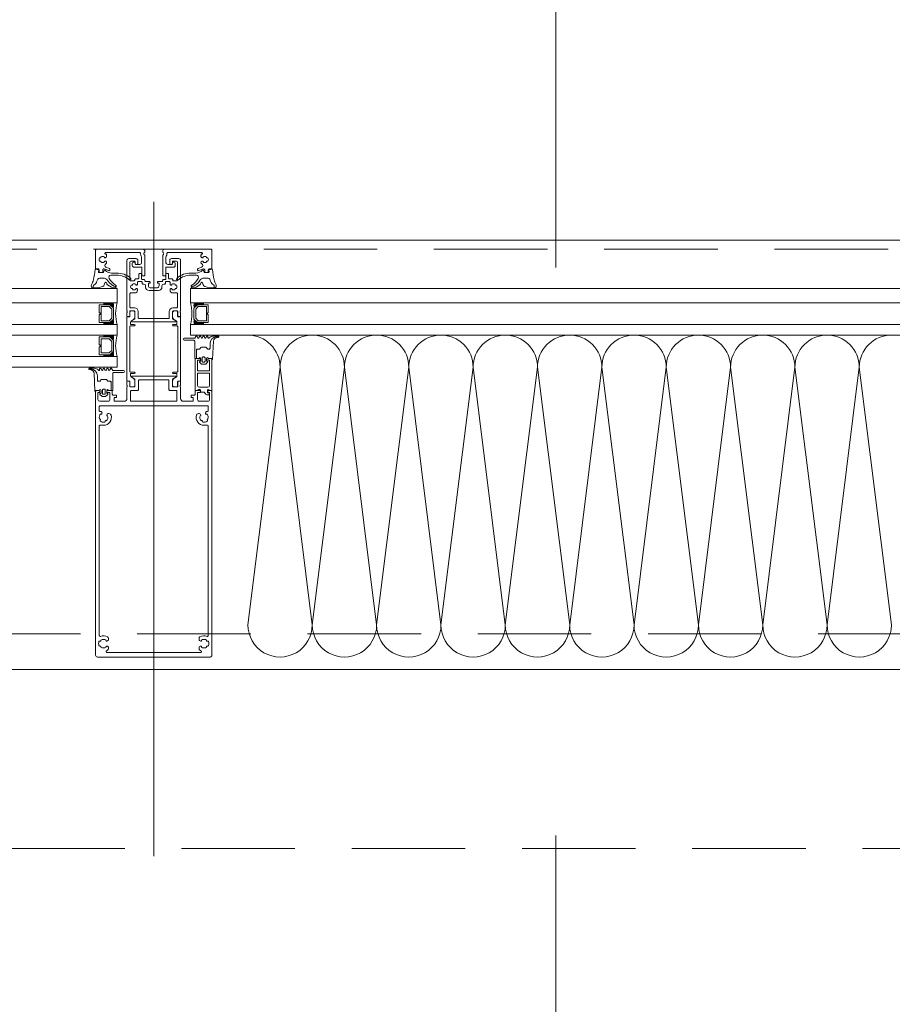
# Model space of a CAD drawing. Header units: millimetres. Extents: x 213386 to 506888, y 183055 to 450952.
# Tile 234 of 256: x 373477 to 373965, y 307545 to 308096. Entities that reach past the tile are written whole.
import ezdxf

# ---------------------------------------------------------------- set-up
doc = ezdxf.new("R2010")
doc.units = ezdxf.units.MM
doc.linetypes.add('ČERCHOVANÁ', pattern=[25.4, 12.7, -6.35, 0, -6.35])
doc.linetypes.add('ČÁRKOVANÁ', pattern=[19.05, 12.7, -6.35])
doc.layers.add('FASÁDA DETAILNÍ', color=255, linetype='Continuous', lineweight=0)
doc.layers.add('OSY', color=255, linetype='Continuous', lineweight=0)

# ---------------------------------------------------------------- blocks, each defined once
blk = doc.blocks.new('*U4002')
for points in [[(0, 0, 0.414243), (0.1, 0.1), (0, 0.9, -1.0001), (0.2, 0.9), (0.1, 0.1, 0.414228), (0.2, 0, 0.414228)], [(0.2, 0, 0.414243), (0.3, 0.1), (0.2, 0.9, -1.0001), (0.4, 0.9), (0.3, 0.1, 0.414228), (0.4, 0, 0.414228)], [(0.4, 0, 0.414243), (0.5, 0.1), (0.4, 0.9, -1.0001), (0.6, 0.9), (0.5, 0.1, 0.414228), (0.6, 0, 0.414228)], [(0.6, 0, 0.414243), (0.7, 0.1), (0.6, 0.9, -1.0001), (0.8, 0.9), (0.7, 0.1, 0.414228), (0.8, 0, 0.414228)], [(0.8, 0, 0.414243), (0.9, 0.1), (0.8, 0.9, -1.0001), (1, 0.9), (0.9, 0.1, 0.414228), (1, 0, 0.414228)], [(1, 0, 0.414243), (1.1, 0.1), (1, 0.9, -1.0001), (1.2, 0.9), (1.1, 0.1, 0.414228), (1.2, 0, 0.414228)], [(1.2, 0, 0.414243), (1.3, 0.1), (1.2, 0.9, -1.0001), (1.4, 0.9), (1.3, 0.1, 0.414228), (1.4, 0, 0.414228)], [(1.4, 0, 0.414243), (1.5, 0.1), (1.4, 0.9, -1.0001), (1.6, 0.9), (1.5, 0.1, 0.414228), (1.6, 0, 0.414228)], [(1.6, 0, 0.414243), (1.7, 0.1), (1.6, 0.9, -1.0001), (1.8, 0.9), (1.7, 0.1, 0.414228), (1.8, 0, 0.414228)], [(1.8, 0, 0.414243), (1.9, 0.1), (1.8001, 0.9, -1.0001), (2, 0.9), (1.9001, 0.1, 0.414228), (2, 0, 0.414228)]]:
    blk.add_lwpolyline(points, format="xyb")
blk = doc.blocks.new('nesystémový nástavec 18')
for p, q in [((-18, 6.8), (-18, 8.8)), ((-17.5, 9.3), (-15.36, 9.3)), ((-17, 6.3), (-17.5, 6.3)), ((-11, 8), (-17, 8)), ((-17, 8), (-17, 6.3)), ((-15.36, 9.3), (0, 9.3)), ((-11, 1.3), (-11, 8)), ((-2.8, 8), (-9.7, 8)), ((-9.7, 1.3), (-9.7, 8)), ((-1.8, 2.3), (-1.8, 7)), ((-0.5, 7.3), (-0.5, 6.8)), ((0, 9.3), (0, 7.8)), ((0, 6.3), (0.55, 6.3)), ((0.55, 6.3), (0.95, 5.9)), ((0.95, 5.9), (0.95, 4.8)), ((-18, 0.5), (-18, 1.8)), ((-17.5, 2.3), (-17, 2.3)), ((-1.8, 0), (-17.5, 0)), ((-17, 2.3), (-17, 1.3)), ((-17, 1.3), (-11, 1.3)), ((-9.7, 1.3), (-2.8, 1.3)), ((0, 0), (-1.8, 0)), ((-0.4, 2.23), (-0.5, 2.04)), ((-0.5, 2.04), (-0.5, 2)), ((1.2, 2.44), (0, 2.44)), ((0, 1.5), (0, 0)), ((0.95, 4.8), (0.95, 4.14)), ((0.95, 4.14), (1.2, 4.14)), ((1.2, 1.85), (1.2, 2.44)), ((1.4, 3.94), (1.4, 3.84)), ((1.6, 3.64), (1.6, 3.64)), ((1.8, 1.37), (1.7, 1.35)), ((2.25, 1.63), (1.8, 1.37)), ((2.4, 2.84), (2.4, 1.89))]:
    blk.add_line(p, q)
for centre, radius, start, end in [((-17.5, 8.8), 0.5, 90, 180), ((-17.5, 6.8), 0.5, 180.0012, 269.9988), ((-15.36, 9.8), 0.5, 270, 270.084), ((-2.8, 7), 1, 0, 90), ((0, 7.3), 0.5, 89.9955, 180.0071), ((0, 6.8), 0.5, 179.9949, 270.006), ((-17.5, 1.8), 0.5, 89.999, 180.0002), ((-17.5, 0.5), 0.5, 180, 270), ((-2.8, 2.3), 1, 270, 0), ((0, 2), 0.5, 179.9716, 270.0327), ((0, 1.94), 0.5, 89.9975, 144.0007), ((0.75, 4.8), 0.2, 359.9656, 0.0344), ((1.2, 3.94), 0.2, 359.9707, 90.0249), ((1.7, 1.85), 0.5, 179.9991, 270), ((1.6, 3.84), 0.2, 179.9737, 270.035), ((1.6, 2.84), 0.8, 0.0065, 89.9919), ((2.1, 1.89), 0.3, 299.9815, 0.0183)]:
    blk.add_arc(centre, radius, start, end)
blk = doc.blocks.new('433270')
blk.add_lwpolyline([(1, 0, 0.414364), (0, -1), (0, -1.4, 0.255924), (0.23, -1.83, -0.547723), (0.23, -3.17, 0.255924), (0, -3.6), (0, -14.6, 0.414214), (0.3, -14.9), (1.2, -14.9, 0.414214), (1.7, -14.4), (1.7, -10.3, -0.414214), (2, -10), (6, -10, 0.414248), (7, -9), (7, -7.7, 0.414179), (6.5, -7.2), (5.7, -7.2, 0.414232), (5.4, -7.5), (5.4, -8.2, -0.414198), (5.1, -8.5), (2.8, -8.5, -0.414204), (1.8, -7.5), (1.8, -4.49, -0.147432), (1.97, -3.94, 0.147461), (2.4, -2.5), (2.4, -2.3, -0.414214), (2.9, -1.8), (21.87, -1.8, -0.668178), (22.22, -2.65), (22.16, -2.72, 1), (21.59, -3.29), (21.52, -3.35, 0.198912), (21.38, -3.71), (21.38, -4.05, 0.414214), (22.08, -4.75), (22.38, -4.75, 0.576988), (22.64, -4.3, -0.311246), (24.56, -4.3, 0.576988), (24.82, -4.75), (25.3, -4.75, -0.260065), (25.3, -6.65), (24.82, -6.65, 0.576988), (24.56, -7.1, -0.311246), (22.64, -7.1, 0.576988), (22.38, -6.65), (22.08, -6.65, 0.414214), (21.38, -7.35), (21.38, -7.61, 0.267949), (21.63, -8.04), (21.89, -8.2, -0.637047), (21.73, -10), (19.83, -10.7, 0.315299), (19.5, -11.17), (19.5, -11.49, 0.520567), (20.17, -11.96), (22.83, -10.99, -0.520567), (23.5, -11.46), (23.5, -12.5, 0.414062), (24, -13), (25, -13, 0.414186), (25.5, -12.5), (25.5, -11.5, -0.414182), (26, -11), (27, -11, 0.414214), (27.5, -10.5), (27.5, -0.5, 0.414214), (27, 0), (1, 0)], format="xyb", close=True)
blk = doc.blocks.new('284325')
for points in [[(0.84, -5.23, -0.560316), (0.94, -4.73), (1.94, -4.36, 0.3153), (2.14, -4.08), (2.14, -1.89, 0.451558), (1.8, -1.59), (0.9, -1.7, -0.399586), (0.57, -1.46), (0.3, -0.07, -0.415977), (0.53, 0.29, 0.024107), (6.15, 1.24, 0.076636), (8.99, 2.34, -0.577615), (10.79, 1.3), (10.02, 1.37, 0.283171), (9.08, 0.9, -0.168429), (7.07, -0.74), (5.9, -1.16, 0.315302), (5.24, -2.1), (5.24, -4.21, 0.269719), (6.76, -6.82, -0.194797), (10.18, -11.53, -0.342663), (9.17, -11.17, 0.119207), (5.43, -7.59, 0.578571), (3.63, -8.62), (3.63, -11.77, 0.176415), (6.16, -18.72, -1), (5.24, -19.49, -0.176415), (2.43, -11.77), (2.43, -8.89, 0.208286), (0.84, -5.23)], [(8.95, -6.65), (10.32, -8.78, -0.134555), (10.79, -10.63, -0.339795), (10.19, -11.53, 0.194788), (6.76, -6.81, -0.269736), (5.25, -4.21), (5.25, -2.1, -0.315302), (5.9, -1.17), (7.07, -0.74, 0.168429), (9.09, 0.89, -0.283167), (10.01, 1.36), (10.79, 1.29), (10.79, -0.74, -0.070852), (10.71, -1.3), (9.95, -3.93, -0.241839), (9.08, -4.83), (7.93, -5.22, 0.836024), (8.08, -6.19), (8.11, -6.19, -0.255349), (8.95, -6.65)]]:
    blk.add_lwpolyline(points, format="xyb", close=True)
blk = doc.blocks.new('284336')
for points in [[(-0.7, -9.6), (-10, -9.6, 0.414511), (-10.51, -10.11), (-10.51, -15.51, -1), (-11.69, -15.51), (-11.69, -9.6), (-12.69, -8.95, -0.668884), (-12.6, -8.23), (-11.99, -8.01, 0.766384), (-11.99, -7.21), (-12.6, -6.99, -0.76831), (-12.6, -6.23), (-11.99, -6.01, 0.766384), (-11.99, -5.21), (-12.6, -4.99, -0.76831), (-12.6, -4.23), (-11.99, -4.01, 0.766384), (-11.99, -3.21), (-12.6, -2.99, -0.877523), (-12.5, -2.22), (-12.1, -2.22, 0.698129), (-11.83, -1.5, -0.220231), (-12.89, 0.78), (-12.89, 3.45, -0.157143), (-12.82, 3.68), (-12.69, 3.42, -0.067482), (-12.48, 2.53, 0.393136), (-8.66, -1.02), (-6.1, -1.02, -0.414214), (-5.61, -1.51), (-5.61, -2.22, -0.267949), (-5.85, -2.65), (-6.35, -2.93, 0.267949), (-6.61, -3.38), (-6.61, -5.84, 0.267949), (-6.35, -6.29), (-5.85, -6.57, -0.267949), (-5.61, -7), (-5.61, -8.11, 0.414215), (-5.1, -8.62), (-0.41, -8.62), (-0.41, -9.31, -0.414212), (-0.7, -9.6)], [(-0.41, 0), (-0.41, -2, 0.990243), (-0.4, -3.02), (0.9, -3.02, 0.414214), (1.21, -2.71), (1.21, -2.61, -0.668123), (1.71, -2.4), (2.75, -3.45, -0.199004), (2.89, -3.79), (2.89, -5.43, -0.199038), (2.75, -5.77), (1.71, -6.82, -0.668191), (1.21, -6.61), (1.21, -6.51, 0.414214), (0.9, -6.2), (-0.4, -6.2, 0.990269), (-0.41, -7.22), (-0.41, -8.6), (-5.1, -8.6, -0.414215), (-5.59, -8.11), (-5.59, -7, 0.267949), (-5.84, -6.56), (-6.34, -6.27, -0.267949), (-6.59, -5.84), (-6.59, -3.38, -0.267949), (-6.34, -2.95), (-5.84, -2.66, 0.267949), (-5.59, -2.22), (-5.59, -1.51, 0.414214), (-6.1, -1), (-8.66, -1, -0.393156), (-12.46, 2.53, 0.067572), (-12.67, 3.43), (-12.8, 3.7, -0.637545), (-12.12, 3.53), (-11.92, 2.53, 0.344315), (-10.06, 0.91), (0, 0.38, -0.406913), (0.39, 0), (-0.41, 0)], [(1.7, -4.31, 0.414235), (1.2, -3.81), (-0.7, -3.81, 0.414214), (-1.2, -4.31), (-1.2, -4.91, 0.414214), (-0.7, -5.41), (1.2, -5.41, 0.414235), (1.7, -4.91), (1.7, -4.31)]]:
    blk.add_lwpolyline(points, format="xyb", close=True)

msp = doc.modelspace()

# ---------------------------------------------------------------- linework, layer by layer
at = {"layer": 'FASÁDA DETAILNÍ'}
for p, q in [((373551.64, 307627.88), (373551.64, 307993.72)), ((373063.64, 307945.15), (373531.14, 307945.15)), ((373531.14, 307945.15), (373531.14, 307937.15)), ((373572.14, 307945.15), (373981.14, 307945.15)), ((373572.14, 307937.15), (373572.14, 307945.15)), ((373531.14, 307937.15), (373063.64, 307937.15)), ((373981.14, 307937.15), (373572.14, 307937.15)), ((373095.64, 307925.15), (373531.14, 307925.15)), ((373531.14, 307925.15), (373531.14, 307919.15)), ((373572.14, 307925.15), (373981.14, 307925.15)), ((373572.14, 307919.15), (373572.14, 307925.15)), ((373531.14, 307919.15), (373095.64, 307919.15)), ((373981.14, 307919.15), (373572.14, 307919.15)), ((373531.14, 307907.15), (373113.64, 307907.15)), ((373531.14, 307907.15), (373531.14, 307901.15)), ((373113.64, 307901.15), (373531.14, 307901.15))]:
    msp.add_line(p, q, dxfattribs=at)
for points in [[(399616.64, 284292.15), (373036.64, 284292.15), (373036.64, 307972.15), (399616.64, 307972.15)], [(373521.14, 307926.15), (373527.14, 307926.15), (373529.14, 307928.15), (373529.14, 307934.15), (373527.14, 307936.15), (373521.14, 307936.15), (373521.14, 307931.65), (373521.64, 307931.65), (373521.64, 307930.65), (373521.14, 307930.65)], [(373522.14, 307935.15), (373522.14, 307927.15), (373526.72, 307927.15), (373528.14, 307928.57), (373528.14, 307933.6), (373526.72, 307935.15)], [(373582.14, 307926.15), (373576.14, 307926.15), (373574.14, 307928.15), (373574.14, 307934.15), (373576.14, 307936.15), (373582.14, 307936.15), (373582.14, 307931.65), (373581.64, 307931.65), (373581.64, 307930.65), (373582.14, 307930.65)], [(373581.14, 307935.15), (373581.14, 307927.15), (373576.55, 307927.15), (373575.14, 307928.57), (373575.14, 307933.6), (373576.55, 307935.15)], [(373521.14, 307908.15), (373527.14, 307908.15), (373529.14, 307910.15), (373529.14, 307916.15), (373527.14, 307918.15), (373521.14, 307918.15), (373521.14, 307913.65), (373521.64, 307913.65), (373521.64, 307912.65), (373521.14, 307912.65)], [(373522.14, 307917.15), (373522.14, 307909.15), (373526.72, 307909.15), (373528.14, 307910.57), (373528.14, 307915.6), (373526.72, 307917.15)], [(399376.64, 284532.15), (373276.64, 284532.15), (373276.64, 307732.15), (399376.64, 307732.15)]]:
    msp.add_lwpolyline(points, close=True, dxfattribs=at)
at = {"layer": 'FASÁDA DETAILNÍ', "linetype": 'ČÁRKOVANÁ', "ltscale": 5}
msp.add_lwpolyline([(399611.64, 284297.15), (373041.64, 284297.15), (373041.64, 307967.15), (399611.64, 307967.15)], close=True, dxfattribs=at)
at = {"layer": 'FASÁDA DETAILNÍ'}
for points in [[(373566.64, 307960.95, 0.414214), (373565.64, 307961.95), (373561.54, 307961.95, 0.414214), (373560.54, 307960.95), (373560.54, 307959.15, 0.414214), (373561.04, 307958.65), (373561.54, 307958.65, 0.414214), (373562.04, 307959.15), (373562.04, 307959.95, -0.414219), (373562.54, 307960.45), (373564.44, 307960.45, -0.414206), (373564.94, 307959.95), (373564.94, 307949.95, -0.414214), (373564.44, 307949.45), (373562.74, 307949.45, -0.414214), (373562.24, 307949.95), (373562.24, 307950.15, 0.414214), (373561.74, 307950.65), (373560.44, 307950.65, -0.414214), (373559.94, 307951.15), (373559.94, 307953.05, 0.414214), (373559.44, 307953.55), (373558.44, 307953.55), (373558.44, 307950.55, -0.414214), (373558.14, 307950.25), (373556.94, 307950.25, 0.413971), (373556.64, 307949.95), (373556.64, 307949.65, -0.414214), (373556.14, 307949.15), (373554.14, 307949.15, 0.414214), (373553.64, 307948.65), (373553.64, 307948.15), (373554.64, 307948.15), (373554.64, 307946.65, -0.414277), (373553.64, 307945.65), (373549.64, 307945.65, -0.414277), (373548.64, 307946.65), (373548.64, 307948.15), (373549.64, 307948.15), (373549.64, 307948.65, 0.414214), (373549.14, 307949.15), (373547.14, 307949.15, -0.414214), (373546.64, 307949.65), (373546.64, 307949.95, 0.413971), (373546.34, 307950.25), (373545.14, 307950.25, -0.414214), (373544.84, 307950.55), (373544.84, 307953.55), (373543.84, 307953.55, 0.414214), (373543.34, 307953.05), (373543.34, 307951.15, -0.414214), (373542.84, 307950.65), (373541.54, 307950.65, 0.414214), (373541.04, 307950.15), (373541.04, 307949.95, -0.414214), (373540.54, 307949.45), (373538.84, 307949.45, -0.414214), (373538.34, 307949.95), (373538.34, 307959.95, -0.414206), (373538.84, 307960.45), (373540.74, 307960.45, -0.414219), (373541.24, 307959.95), (373541.24, 307959.15, 0.414214), (373541.74, 307958.65), (373542.24, 307958.65, 0.414214), (373542.74, 307959.15), (373542.74, 307960.95, 0.414214), (373541.74, 307961.95), (373537.64, 307961.95, 0.414214), (373536.64, 307960.95), (373536.64, 307932.65, -0.338212), (373536.84, 307932.38), (373536.84, 307931.93, -0.338181), (373536.64, 307931.65), (373536.64, 307929.77, 0.414214), (373536.94, 307929.47), (373537.92, 307929.47, 0.414214), (373538.22, 307929.77), (373538.22, 307932.45, -0.414214), (373538.42, 307932.65), (373540.64, 307932.65, -0.414214), (373541.14, 307932.15), (373541.14, 307928.25), (373539.28, 307927.18, 0.767327), (373539.42, 307926.65), (373563.86, 307926.65, 0.767327), (373564, 307927.18), (373562.14, 307928.25), (373562.14, 307932.15, -0.414214), (373562.64, 307932.65), (373564.86, 307932.65, -0.414214), (373565.06, 307932.45), (373565.06, 307929.77, 0.414214), (373565.36, 307929.47), (373566.34, 307929.47, 0.414214), (373566.64, 307929.77), (373566.64, 307931.65, -0.338181), (373566.44, 307931.93), (373566.44, 307932.38, -0.338212), (373566.64, 307932.65), (373566.64, 307960.95)], [(373562.34, 307934.35, 0.417268), (373560.34, 307932.38), (373560.34, 307928.95, -0.414214), (373559.84, 307928.45), (373543.44, 307928.45, -0.414214), (373542.94, 307928.95), (373542.94, 307932.38, 0.417268), (373540.94, 307934.35), (373538.84, 307934.35, -0.414214), (373538.34, 307934.85), (373538.34, 307942.25, -0.414214), (373538.84, 307942.75), (373541.04, 307942.75, 0.414214), (373542.54, 307944.25), (373542.54, 307944.61, 0.414214), (373541.94, 307945.21), (373541.86, 307945.21, 0.576988), (373541.6, 307944.76, -0.311246), (373539.67, 307944.76, 0.576988), (373539.41, 307945.21), (373538.94, 307945.21, -0.260065), (373538.94, 307947.11), (373539.41, 307947.11, 0.576988), (373539.67, 307947.56, -0.311246), (373541.6, 307947.56, 0.576988), (373541.86, 307947.11), (373541.94, 307947.11, 0.414214), (373542.54, 307947.71), (373542.54, 307948.65, -0.414214), (373543.04, 307949.15), (373544.64, 307949.15, -0.414214), (373545.14, 307948.65), (373545.14, 307948.15, 0.414214), (373545.64, 307947.65), (373546.04, 307947.65, -0.414213), (373547.04, 307946.65), (373547.04, 307946.05, 0.414213), (373549.04, 307944.05), (373554.24, 307944.05, 0.414213), (373556.24, 307946.05), (373556.24, 307946.65, -0.414213), (373557.24, 307947.65), (373557.64, 307947.65, 0.414214), (373558.14, 307948.15), (373558.14, 307948.65, -0.414214), (373558.64, 307949.15), (373560.24, 307949.15, -0.414214), (373560.74, 307948.65), (373560.74, 307947.71, 0.414214), (373561.34, 307947.11), (373561.41, 307947.11, 0.576988), (373561.67, 307947.56, -0.311246), (373563.6, 307947.56, 0.576988), (373563.86, 307947.11), (373564.34, 307947.11, -0.260065), (373564.34, 307945.21), (373563.86, 307945.21, 0.576988), (373563.6, 307944.76, -0.311246), (373561.67, 307944.76, 0.576988), (373561.41, 307945.21), (373561.34, 307945.21, 0.414214), (373560.74, 307944.61), (373560.74, 307944.25, 0.414214), (373562.24, 307942.75), (373564.44, 307942.75, -0.414214), (373564.94, 307942.25), (373564.94, 307934.85, -0.414214), (373564.44, 307934.35), (373562.34, 307934.35)], [(373540.76, 307898.48), (373538.56, 307898.48, -0.414213), (373538.26, 307898.78), (373538.26, 307923.98, -0.414213), (373538.56, 307924.28), (373540.76, 307924.28, 1), (373540.76, 307925.08), (373538.95, 307925.08, -0.414214), (373538.65, 307925.38), (373538.65, 307926.28, -0.26795), (373539.15, 307927.14), (373540.11, 307927.7, 0.267949), (373541.11, 307929.43), (373541.11, 307931.83, 0.414214), (373540.31, 307932.63), (373538.74, 307932.63, 0.414214), (373538.27, 307932.16), (373538.27, 307929.75, -0.414214), (373537.94, 307929.42), (373536.96, 307929.42, 0.414214), (373536.66, 307929.12), (373536.66, 307893.67, 0.414214), (373536.96, 307893.37), (373537.94, 307893.37, -0.414214), (373538.27, 307893.04), (373538.27, 307890.63, 0.414214), (373538.74, 307890.16), (373540.31, 307890.16, 0.414214), (373541.11, 307890.96), (373541.11, 307893.36, 0.267949), (373540.11, 307895.09), (373539.15, 307895.65, -0.274486), (373538.65, 307896.49), (373538.65, 307897.38, -0.414214), (373538.95, 307897.68), (373540.76, 307897.68, 1), (373540.76, 307898.48)], [(373565.02, 307898.78), (373565.02, 307923.98, 0.414213), (373564.72, 307924.28), (373562.52, 307924.28, -1), (373562.52, 307925.08), (373564.33, 307925.08, 0.414214), (373564.63, 307925.38), (373564.63, 307926.28, 0.26795), (373564.13, 307927.14), (373563.17, 307927.7, -0.267949), (373562.17, 307929.43), (373562.17, 307931.83, -0.414214), (373562.97, 307932.63), (373564.54, 307932.63, -0.414214), (373565.01, 307932.16), (373565.01, 307929.75, 0.414214), (373565.34, 307929.42), (373566.32, 307929.42, -0.414214), (373566.62, 307929.12), (373566.62, 307893.67, -0.414214), (373566.32, 307893.37), (373565.34, 307893.37, 0.414214), (373565.01, 307893.04), (373565.01, 307890.63, -0.414214), (373564.54, 307890.16), (373562.97, 307890.16, -0.414214), (373562.17, 307890.96), (373562.17, 307893.36, -0.267949), (373563.17, 307895.09), (373564.13, 307895.65, 0.274486), (373564.63, 307896.49), (373564.63, 307897.38, 0.414214), (373564.33, 307897.68), (373562.52, 307897.68, -1), (373562.52, 307898.48), (373564.72, 307898.48, 0.414213), (373565.02, 307898.78)], [(373584.14, 307740.15), (373584.14, 307887.65, 0.414214), (373583.64, 307888.15), (373582.34, 307888.15, 0.41422), (373581.84, 307887.65), (373581.84, 307887.15), (373582.84, 307887.15), (373582.84, 307883.15, -0.414214), (373581.84, 307882.15), (373578.79, 307882.15), (373577.14, 307882.15, -0.414214), (373576.14, 307883.15), (373576.14, 307886.65, -0.414214), (373576.64, 307887.15), (373577.84, 307887.15), (373577.84, 307887.65, 0.414201), (373577.34, 307888.15), (373575.34, 307888.15, 0.414214), (373574.84, 307887.65), (373574.84, 307886.05, -0.414214), (373574.34, 307885.55), (373572.54, 307885.55), (373572.54, 307884.25), (373573.74, 307884.25), (373573.74, 307882.65, -0.414214), (373573.24, 307882.15), (373568.14, 307882.15, -0.414214), (373566.64, 307883.65), (373566.64, 307890.15, -0.338179), (373566.44, 307890.43), (373566.44, 307890.88, -0.338181), (373566.64, 307891.15), (373566.64, 307893.03, 0.414214), (373566.34, 307893.33), (373565.36, 307893.33, 0.414214), (373565.06, 307893.03), (373565.06, 307890.35, -0.414214), (373564.86, 307890.15), (373562.64, 307890.15, -0.414214), (373562.14, 307890.65), (373562.14, 307894.51), (373563.99, 307895.58, 0.267949), (373564.14, 307895.84), (373564.14, 307895.85, 0.414214), (373563.84, 307896.15), (373539.44, 307896.15, 0.414214), (373539.14, 307895.85), (373539.14, 307895.84, 0.267949), (373539.29, 307895.58), (373541.14, 307894.51), (373541.14, 307890.65, -0.414214), (373540.64, 307890.15), (373538.42, 307890.15, -0.414214), (373538.22, 307890.35), (373538.22, 307893.03, 0.414214), (373537.92, 307893.33), (373536.94, 307893.33, 0.414214), (373536.64, 307893.03), (373536.64, 307891.15, -0.338181), (373536.84, 307890.88), (373536.84, 307890.43, -0.338179), (373536.64, 307890.15), (373536.64, 307883.65, -0.414214), (373535.14, 307882.15), (373530.04, 307882.15, -0.414214), (373529.54, 307882.65), (373529.54, 307884.25), (373530.74, 307884.25), (373530.74, 307885.55), (373528.94, 307885.55, -0.414214), (373528.44, 307886.05), (373528.44, 307887.65, 0.414214), (373527.94, 307888.15), (373525.94, 307888.15, 0.414201), (373525.44, 307887.65), (373525.44, 307887.15), (373526.64, 307887.15, -0.414214), (373527.14, 307886.65), (373527.14, 307883.15, -0.414224), (373526.14, 307882.15), (373521.44, 307882.15, -0.414203), (373520.44, 307883.15), (373520.44, 307887.15), (373521.44, 307887.15), (373521.44, 307887.65, 0.41422), (373520.94, 307888.15), (373519.64, 307888.15, 0.414214), (373519.14, 307887.65), (373519.14, 307740.15, 0.414214), (373520.14, 307739.15), (373583.14, 307739.15, 0.414214), (373584.14, 307740.15)], [(373560.14, 307888.66, 0.414214), (373560.64, 307888.16), (373564.14, 307888.16, -0.414214), (373564.64, 307887.66), (373564.64, 307882.65, -0.414214), (373564.14, 307882.15), (373539.14, 307882.15, -0.414214), (373538.64, 307882.65), (373538.64, 307887.66, -0.414214), (373539.14, 307888.16), (373542.64, 307888.16, 0.414214), (373543.14, 307888.66), (373543.14, 307893.69, -0.414214), (373543.64, 307894.19), (373559.64, 307894.19, -0.414214), (373560.14, 307893.69), (373560.14, 307888.66)], [(373577.43, 307750.38, 0.258777), (373576.96, 307749.53), (373576.96, 307749.05, 0.414214), (373577.96, 307748.05), (373578.06, 307748.05, 0.64518), (373578.29, 307748.54, -0.341732), (373581.23, 307748.54, 0.64518), (373581.45, 307748.05), (373581.82, 307748.05, -0.298217), (373582.28, 307747.75, -0.208712), (373582.28, 307745.55, -0.298217), (373581.82, 307745.25), (373581.45, 307745.25, 0.64518), (373581.23, 307744.75, -0.341732), (373578.29, 307744.75, 0.64518), (373578.06, 307745.25), (373577.96, 307745.25, 0.414214), (373576.96, 307744.25), (373576.96, 307743.76, 0.258777), (373577.43, 307742.91, 0.037775), (373578.01, 307742.6, -0.814764), (373577.82, 307741.65), (373525.46, 307741.65, -0.814764), (373525.26, 307742.6, 0.037775), (373525.85, 307742.91, 0.258777), (373526.32, 307743.76), (373526.32, 307744.25, 0.414214), (373525.32, 307745.25), (373525.21, 307745.25, 0.64518), (373524.99, 307744.75, -0.341732), (373522.05, 307744.75, 0.64518), (373521.83, 307745.25), (373521.46, 307745.25, -0.298217), (373521, 307745.55, -0.208712), (373521, 307747.75, -0.298217), (373521.46, 307748.05), (373521.83, 307748.05, 0.64518), (373522.05, 307748.54, -0.341732), (373524.99, 307748.54, 0.64518), (373525.21, 307748.05), (373525.32, 307748.05, 0.414214), (373526.32, 307749.05), (373526.32, 307749.53, 0.258777), (373525.85, 307750.38, 0.242628), (373521.83, 307750.71, -0.534995), (373521.14, 307751.17), (373521.14, 307868.25, -0.414214), (373521.64, 307868.75), (373523.56, 307868.75, 0.503854), (373527.76, 307874.44, 0.258777), (373527.07, 307875.11), (373526.6, 307875.24, 0.414214), (373525.37, 307874.53), (373525.35, 307874.43, 0.64518), (373525.77, 307874.08, -0.341732), (373525.01, 307871.24, 0.64518), (373524.47, 307871.15), (373524.37, 307870.8, -0.298217), (373523.97, 307870.43, -0.208712), (373521.84, 307871, -0.298217), (373521.67, 307871.52), (373521.77, 307871.88, 0.64518), (373521.34, 307872.23, -0.341732), (373522.1, 307875.06, 0.64518), (373522.64, 307875.15), (373522.67, 307875.25, 0.472379), (373521.77, 307876.51), (373521.64, 307876.51, -0.414214), (373521.14, 307877), (373521.14, 307879.15, -0.414214), (373521.64, 307879.65), (373581.64, 307879.65, -0.414214), (373582.14, 307879.15), (373582.14, 307877, -0.38517), (373581.7, 307876.51), (373581.63, 307876.51, 0.503642), (373580.64, 307875.25), (373580.67, 307875.15, 0.64518), (373581.21, 307875.06, -0.341732), (373581.97, 307872.23, 0.64518), (373581.55, 307871.88), (373581.64, 307871.52, -0.298217), (373581.47, 307871, -0.208712), (373579.35, 307870.43, -0.298217), (373578.94, 307870.8), (373578.84, 307871.15, 0.64518), (373578.3, 307871.24, -0.341732), (373577.54, 307874.08, 0.64518), (373577.97, 307874.43), (373577.94, 307874.53, 0.414214), (373576.71, 307875.24), (373576.25, 307875.11, 0.258874), (373575.55, 307874.44, 0.503608), (373579.75, 307868.75), (373581.64, 307868.75, -0.41409), (373582.14, 307868.25), (373582.14, 307751.17, -0.534977), (373581.45, 307750.71, 0.242613), (373577.43, 307750.38)]]:
    msp.add_lwpolyline(points, format="xyb", close=True, dxfattribs=at)
at = {"layer": 'FASÁDA DETAILNÍ', "color": 7, "linetype": 'ČÁRKOVANÁ', "ltscale": 5}
for points in [[(399396.64, 284512.15), (373256.64, 284512.15), (373256.64, 307752.15), (399396.64, 307752.15)], [(399276.64, 284632.15), (373376.64, 284632.15), (373376.64, 307632.15), (399276.64, 307632.15)]]:
    msp.add_lwpolyline(points, close=True, dxfattribs=at)
at = {"layer": 'FASÁDA DETAILNÍ'}
for centre, radius, start, end in [((373523.28, 307936.65), 0.596, 303.0366, 56.9634), ((373523.57, 307936.65), 0.596, 303.0366, 56.9634), ((373523.86, 307936.65), 0.596, 303.0366, 56.9634), ((373524.15, 307936.65), 0.596, 303.0366, 56.9634), ((373524.45, 307936.65), 0.596, 303.0366, 56.9634), ((373524.74, 307936.65), 0.596, 303.0366, 56.9634), ((373525.03, 307936.65), 0.596, 303.0366, 56.9634), ((373525.32, 307936.65), 0.596, 303.0366, 56.9634), ((373525.62, 307936.65), 0.596, 303.0366, 56.9634), ((373525.91, 307936.65), 0.596, 303.0366, 56.9634), ((373526.2, 307936.65), 0.596, 303.0366, 56.9634), ((373526.49, 307936.65), 0.596, 303.0366, 56.9634), ((373526.79, 307936.65), 0.596, 303.0366, 56.9634), ((373526.8, 307936.52), 0.879, 313.9949, 46.4964), ((373526.71, 307936.37), 1.26, 321.9656, 38.4996), ((373526.55, 307936.23), 1.71, 327.2949, 32.6857), ((373526.3, 307936.09), 2.25, 331.5273, 28.4028), ((373525.95, 307935.92), 2.9, 335.3067, 25.2952), ((373525.59, 307935.8), 3.55, 337.2938, 22.409), ((373553.03, 307931.15), 22.7, 164.6728, 195.3272), ((373550.25, 307931.15), 22.7, 344.6728, 15.3272), ((373577.69, 307935.8), 3.55, 157.591, 202.7062), ((373577.32, 307935.92), 2.9, 154.7048, 204.6933), ((373576.97, 307936.09), 2.25, 151.5972, 208.4727), ((373576.73, 307936.23), 1.71, 147.3143, 212.7051), ((373576.57, 307936.37), 1.26, 141.5004, 218.0344), ((373576.48, 307936.52), 0.879, 133.5036, 226.0051), ((373576.49, 307936.65), 0.596, 123.0366, 236.9634), ((373576.78, 307936.65), 0.596, 123.0366, 236.9634), ((373577.08, 307936.65), 0.596, 123.0366, 236.9634), ((373577.37, 307936.65), 0.596, 123.0366, 236.9634), ((373577.66, 307936.65), 0.596, 123.0366, 236.9634), ((373577.95, 307936.65), 0.596, 123.0366, 236.9634), ((373578.25, 307936.65), 0.596, 123.0366, 236.9634), ((373578.54, 307936.65), 0.596, 123.0366, 236.9634), ((373578.83, 307936.65), 0.596, 123.0366, 236.9634), ((373579.12, 307936.65), 0.596, 123.0366, 236.9634), ((373579.42, 307936.65), 0.596, 123.0366, 236.9634), ((373579.71, 307936.65), 0.596, 123.0366, 236.9634), ((373580, 307936.65), 0.596, 123.0366, 236.9634), ((373523.28, 307925.65), 0.596, 303.0366, 56.9634), ((373523.57, 307925.65), 0.596, 303.0366, 56.9634), ((373523.86, 307925.65), 0.596, 303.0366, 56.9634), ((373524.15, 307925.65), 0.596, 303.0366, 56.9634), ((373524.45, 307925.65), 0.596, 303.0366, 56.9634), ((373524.74, 307925.65), 0.596, 303.0366, 56.9634), ((373525.03, 307925.65), 0.596, 303.0366, 56.9634), ((373525.32, 307925.65), 0.596, 303.0366, 56.9634), ((373525.62, 307925.65), 0.596, 303.0366, 56.9634), ((373525.91, 307925.65), 0.596, 303.0366, 56.9634), ((373526.2, 307925.65), 0.596, 303.0366, 56.9634), ((373526.49, 307925.65), 0.596, 303.0366, 56.9634), ((373526.79, 307925.65), 0.596, 303.0366, 56.9634), ((373526.8, 307925.79), 0.879, 313.5036, 46.0051), ((373526.71, 307925.94), 1.26, 321.5004, 38.0344), ((373526.55, 307926.08), 1.71, 327.3143, 32.7051), ((373526.3, 307926.22), 2.25, 331.5972, 28.4727), ((373525.95, 307926.39), 2.9, 334.7048, 24.6933), ((373525.59, 307926.51), 3.55, 337.591, 22.7062), ((373577.69, 307926.51), 3.55, 157.2938, 202.409), ((373577.32, 307926.39), 2.9, 155.3067, 205.2952), ((373576.97, 307926.22), 2.25, 151.5273, 208.4028), ((373576.73, 307926.08), 1.71, 147.2949, 212.6857), ((373576.57, 307925.94), 1.26, 141.9656, 218.4996), ((373576.48, 307925.79), 0.879, 133.9949, 226.4964), ((373576.49, 307925.65), 0.596, 123.0366, 236.9634), ((373576.78, 307925.65), 0.596, 123.0366, 236.9634), ((373577.08, 307925.65), 0.596, 123.0366, 236.9634), ((373577.37, 307925.65), 0.596, 123.0366, 236.9634), ((373577.66, 307925.65), 0.596, 123.0366, 236.9634), ((373577.95, 307925.65), 0.596, 123.0366, 236.9634), ((373578.25, 307925.65), 0.596, 123.0366, 236.9634), ((373578.54, 307925.65), 0.596, 123.0366, 236.9634), ((373578.83, 307925.65), 0.596, 123.0366, 236.9634), ((373579.12, 307925.65), 0.596, 123.0366, 236.9634), ((373579.42, 307925.65), 0.596, 123.0366, 236.9634), ((373579.71, 307925.65), 0.596, 123.0366, 236.9634), ((373580, 307925.65), 0.596, 123.0366, 236.9634), ((373523.28, 307918.65), 0.596, 303.0366, 56.9634), ((373523.57, 307918.65), 0.596, 303.0366, 56.9634), ((373523.86, 307918.65), 0.596, 303.0366, 56.9634), ((373524.15, 307918.65), 0.596, 303.0366, 56.9634), ((373524.45, 307918.65), 0.596, 303.0366, 56.9634), ((373524.74, 307918.65), 0.596, 303.0366, 56.9634), ((373525.03, 307918.65), 0.596, 303.0366, 56.9634), ((373525.32, 307918.65), 0.596, 303.0366, 56.9634), ((373525.62, 307918.65), 0.596, 303.0366, 56.9634), ((373525.91, 307918.65), 0.596, 303.0366, 56.9634), ((373526.2, 307918.65), 0.596, 303.0366, 56.9634), ((373526.49, 307918.65), 0.596, 303.0366, 56.9634), ((373526.79, 307918.65), 0.596, 303.0366, 56.9634), ((373526.8, 307918.52), 0.879, 313.9949, 46.4964), ((373526.71, 307918.37), 1.26, 321.9656, 38.4996), ((373526.55, 307918.23), 1.71, 327.2949, 32.6857), ((373526.3, 307918.09), 2.25, 331.5273, 28.4028), ((373525.95, 307917.92), 2.9, 335.3067, 25.2952), ((373525.59, 307917.8), 3.55, 337.2938, 22.409), ((373553.03, 307913.15), 22.7, 164.6728, 195.3272), ((373526.3, 307908.22), 2.25, 331.5972, 28.4727), ((373525.95, 307908.39), 2.9, 334.7048, 24.6933), ((373525.59, 307908.51), 3.55, 337.591, 22.7062), ((373523.28, 307907.65), 0.596, 303.0366, 56.9634), ((373523.57, 307907.65), 0.596, 303.0366, 56.9634), ((373523.86, 307907.65), 0.596, 303.0366, 56.9634), ((373524.15, 307907.65), 0.596, 303.0366, 56.9634), ((373524.45, 307907.65), 0.596, 303.0366, 56.9634), ((373524.74, 307907.65), 0.596, 303.0366, 56.9634), ((373525.03, 307907.65), 0.596, 303.0366, 56.9634), ((373525.32, 307907.65), 0.596, 303.0366, 56.9634), ((373525.62, 307907.65), 0.596, 303.0366, 56.9634), ((373525.91, 307907.65), 0.596, 303.0366, 56.9634), ((373526.2, 307907.65), 0.596, 303.0366, 56.9634), ((373526.49, 307907.65), 0.596, 303.0366, 56.9634), ((373526.79, 307907.65), 0.596, 303.0366, 56.9634), ((373526.8, 307907.79), 0.879, 313.5036, 46.0051), ((373526.71, 307907.94), 1.26, 321.5004, 38.0344), ((373526.55, 307908.08), 1.71, 327.3143, 32.7051)]:
    msp.add_arc(centre, radius, start, end, dxfattribs=at)
at = {"layer": 'OSY', "linetype": 'ČERCHOVANÁ', "ltscale": 25}
msp.add_line((373776.64, 308909.56), (373776.64, 283834.92), dxfattribs=at)

# ---------------------------------------------------------------- block references
at = {"layer": 'FASÁDA DETAILNÍ', "xscale": -1}
msp.add_blockref('433270', (373546.64, 307967.15), dxfattribs=at)
at = {"layer": 'FASÁDA DETAILNÍ'}
msp.add_blockref('433270', (373556.64, 307967.15), dxfattribs=at)
at = {"layer": 'FASÁDA DETAILNÍ', "xscale": -1, "rotation": 90}
for name, p in [('284325', (373519.14, 307956.29)), ('nesystémový nástavec 18', (373584.14, 307888.15)), ('nesystémový nástavec 18', (373584.14, 307888.15)), ('284336', (373519.14, 307887.74))]:
    msp.add_blockref(name, p, dxfattribs=at)
at = {"layer": 'FASÁDA DETAILNÍ', "rotation": 270}
for name, p in [('284325', (373584.14, 307956.29)), ('284336', (373584.14, 307905.74))]:
    msp.add_blockref(name, p, dxfattribs=at)
at = {"layer": 'FASÁDA DETAILNÍ', "xscale": 179.9999932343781, "yscale": 179.9999932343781, "zscale": 179.9999932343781, "rotation": 180}
msp.add_blockref('*U4002', (373964.31, 307919.15), dxfattribs=at)

doc.saveas('drawing.dxf')
